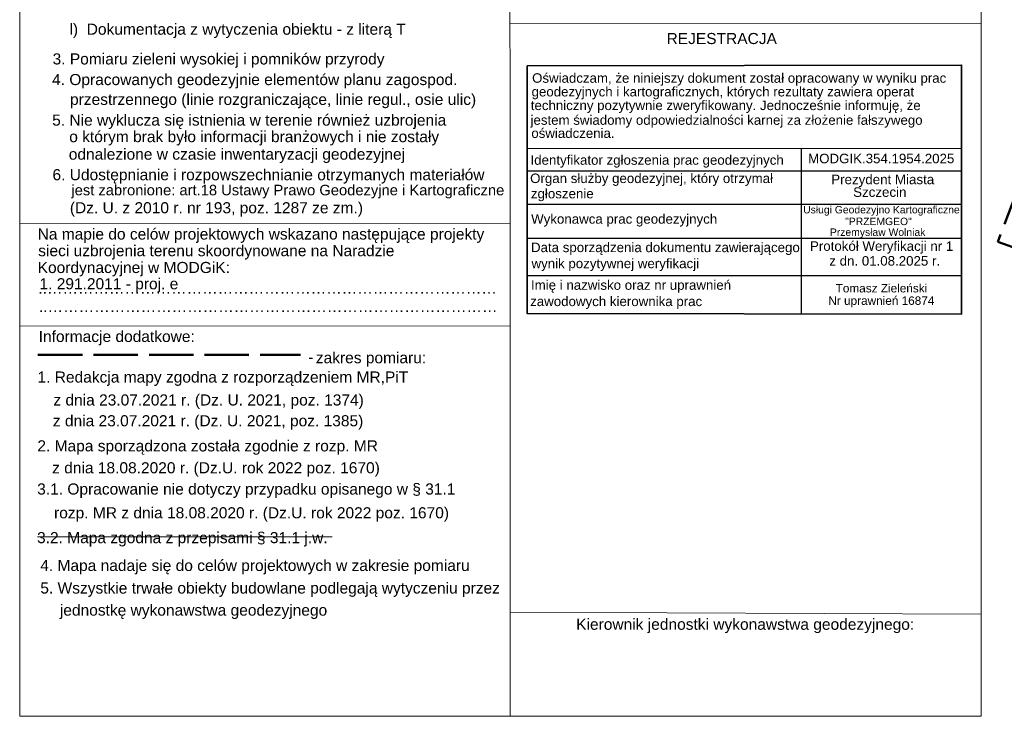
# Model space of a CAD drawing. Extents: x 5470850 to 5471103, y 5921888 to 5922012.
# Tile 1 of 43: x 5470850 to 5470939, y 5921888 to 5921951. Entities that reach past the tile are written whole.
import ezdxf

# ---------------------------------------------------------------- set-up
doc = ezdxf.new("R2010")
doc.units = 0
doc.linetypes.add('PRZER2-1', pattern=[3, 2, -1])
doc.linetypes.add('PRZER4-1', pattern=[5, 4, -1])
doc.layers.get('0').update_dxf_attribs({"linetype": 'CONTINUOUS', "lineweight": 13})
doc.layers.add('kołnierz', color=11, linetype='CONTINUOUS', lineweight=70, plot=False)
for name, color, linetype, lineweight in [('ramka', 18, 'PRZER2-1', 18), ('TABELKA', 18, 'CONTINUOUS', 18), ('zakres', 150, 'PRZER4-1', 50)]:
    doc.layers.add(name, color=color, linetype=linetype, lineweight=lineweight)
doc.styles.add('Arial', font='arial.ttf')
doc.styles.add('GEO-INFO', font='arial.ttf')

msp = doc.modelspace()

# ---------------------------------------------------------------- linework, layer by layer
at = {"color": 1, "lineweight": 35}
msp.add_line((5470895.764, 5921946.98), (5470934.883, 5921947.038), dxfattribs=at)
at = {"color": 1, "lineweight": 25}
msp.add_line((5470895.764, 5921928.083), (5470934.883, 5921928.087), dxfattribs=at)
at = {"color": 18}
msp.add_line((5470851.668, 5921904.546), (5470878.197, 5921904.556), dxfattribs=at)
at = {"color": 1, "lineweight": 35}
msp.add_lwpolyline([(5470895.764, 5921946.98), (5470934.883, 5921947.038), (5470934.883, 5921924.611), (5470895.764, 5921924.67), (5470895.764, 5921946.98)], dxfattribs=at)
at = {"color": 1, "lineweight": 25}
for points in [[(5470895.764, 5921939.539), (5470934.883, 5921939.546)], [(5470920.45, 5921939.544), (5470920.45, 5921924.633)], [(5470895.764, 5921937.533), (5470934.883, 5921937.533)], [(5470895.764, 5921934.523), (5470934.883, 5921934.523)], [(5470895.764, 5921931.447), (5470934.883, 5921931.447)]]:
    msp.add_lwpolyline(points, dxfattribs=at)
at = {"layer": 'kołnierz', "linetype": 'PRZER4-1', "lineweight": 50, "elevation": 10.04}
msp.add_lwpolyline([(5471045.83, 5921962.161), (5470961.529, 5921992.513), (5470938.136, 5921931.116), (5471023.465, 5921900.579)], close=True, dxfattribs=at)
at = {"layer": 'TABELKA', "color": 18}
for points in [[(5470936.644, 5922008.71), (5470850.079, 5922008.71), (5470850.075, 5921888.383), (5470936.644, 5921888.383)], [(5470894.232, 5921888.383), (5470894.198, 5922008.71)], [(5470936.644, 5922008.71), (5470936.644, 5921888.383)], [(5470936.644, 5921950.79), (5470894.214, 5921950.811)], [(5470894.219, 5921932.8), (5470850.076, 5921932.777)], [(5470894.222, 5921923.537), (5470850.075, 5921923.55)], [(5470894.229, 5921897.763), (5470936.644, 5921897.586)]]:
    msp.add_lwpolyline(points, dxfattribs=at)
at = {"layer": 'zakres', "linetype": 'PRZER4-1'}
msp.add_lwpolyline([(5470851.722, 5921920.943), (5470875.357, 5921920.943)], dxfattribs=at)

# ---------------------------------------------------------------- texts
at = {"layer": 'ramka', "color": 18, "lineweight": 0, "style": 'GEO-INFO'}
for s, height, p in [('6. Udostępnianie i rozpowszechnianie otrzymanych materiałów', 1, (5470853.028, 5921936.672)), ('jest zabronione: art.18 Ustawy Prawo Geodezyjne i Kartograficzne', 0.949, (5470854.732, 5921935.313)), ('(Dz. U. z 2010 r. nr 193, poz. 1287 ze zm.)', 1, (5470854.591, 5921933.694))]:
    msp.add_text(s, height=height, dxfattribs=at).set_placement(p)
at = {"layer": 'TABELKA', "color": 18, "style": 'Arial'}
for s, p in [('l)  Dokumentacja z wytyczenia obiektu - z literą T', (5470854.559, 5921949.779)), ('REJESTRACJA', (5470908.321, 5921948.937)), ('3. Pomiaru zieleni wysokiej i pomników przyrody', (5470853.038, 5921947.1)), ('4. Opracowanych geodezyjnie elementów planu zagospod.', (5470852.991, 5921945.241)), ('przestrzennego (linie rozgraniczające, linie regul., osie ulic)', (5470854.608, 5921943.457)), ('5. Nie wyklucza się istnienia w terenie również uzbrojenia', (5470853.001, 5921941.59)), ('o którym brak było informacji branżowych i nie zostały', (5470854.538, 5921940.101)), ('odnalezione w czasie inwentaryzacji geodezyjnej', (5470854.494, 5921938.522)), ('Na mapie do celów projektowych wskazano następujące projekty', (5470851.689, 5921931.329)), ('sieci uzbrojenia terenu skoordynowane na Naradzie', (5470851.746, 5921929.829)), ('Koordynacyjnej w MODGiK:', (5470851.693, 5921928.313)), ('1. 291.2011 - proj. e', (5470851.856, 5921926.848)), ('..……………………………………………………………………………', (5470851.755, 5921926.445)), ('..……………………………………………………………………………', (5470851.808, 5921924.806)), ('Informacje dodatkowe:', (5470851.787, 5921922.103)), ('zakres pomiaru:', (5470876.74, 5921920.187)), ('-', (5470876.06, 5921920.243)), ('1. Redakcja mapy zgodna z rozporządzeniem MR,PiT', (5470851.678, 5921918.446)), ('z dnia 23.07.2021 r. (Dz. U. 2021, poz. 1374)', (5470853.106, 5921916.379)), ('z dnia 23.07.2021 r. (Dz. U. 2021, poz. 1385)', (5470853.061, 5921914.507)), ('2. Mapa sporządzona została zgodnie z rozp. MR', (5470851.666, 5921912.246)), ('z dnia 18.08.2020 r. (Dz.U. rok 2022 poz. 1670)', (5470852.997, 5921910.271)), ('3.1. Opracowanie nie dotyczy przypadku opisanego w § 31.1', (5470851.65, 5921908.359)), ('rozp. MR z dnia 18.08.2020 r. (Dz.U. rok 2022 poz. 1670)', (5470853.171, 5921906.216)), ('3.2. Mapa zgodna z przepisami § 31.1 j.w.', (5470851.637, 5921903.978)), ('4. Mapa nadaje się do celów projektowych w zakresie pomiaru', (5470851.928, 5921901.473)), ('5. Wszystkie trwałe obiekty budowlane podlegają wytyczeniu przez', (5470851.933, 5921899.442)), ('jednostkę wykonawstwa geodezyjnego', (5470853.693, 5921897.45)), ('Kierownik jednostki wykonawstwa geodezyjnego:', (5470900.184, 5921896.177))]:
    msp.add_text(s, height=1, dxfattribs=at).set_placement(p)
at = {"layer": 'TABELKA', "color": 1, "style": 'Arial'}
for s, height, p in [('Oświadczam, że niniejszy dokument został opracowany w wyniku prac', 0.85468, (5470896.213, 5921945.452)), ('geodezyjnych i kartograficznych, których rezultaty zawiera operat', 0.85468, (5470896.166, 5921944.221)), ('techniczny pozytywnie zweryfikowany. Jednocześnie informuję, że', 0.85468, (5470896.097, 5921942.99)), ('jestem świadomy odpowiedzialności karnej za złożenie fałszywego', 0.85468, (5470896.073, 5921941.666)), ('oświadczenia.', 0.85468, (5470896.143, 5921940.482)), ('Identyfikator zgłoszenia prac geodezyjnych', 0.85636, (5470896.068, 5921938.066)), ('Organ służby geodezyjnej, który otrzymał', 0.85636, (5470896.035, 5921936.418)), ('Prezydent Miasta ', 0.85943, (5470923.147, 5921936.314)), ('zgłoszenie', 0.8564, (5470896.105, 5921935.039)), ('Szczecin', 0.8594, (5470925.119, 5921935.174)), ('Wykonawca prac geodezyjnych', 0.85636, (5470896.126, 5921932.756)), ('Data sporządzenia dokumentu zawierającego', 0.85636, (5470896.113, 5921930.195)), ('wynik pozytywnej weryfikacji', 0.85636, (5470896.159, 5921928.749)), ('Imię i nazwisko oraz nr uprawnień', 0.85636, (5470896.113, 5921926.803)), ('zawodowych kierownika prac', 0.85636, (5470896.037, 5921925.334))]:
    msp.add_text(s, height=height, dxfattribs=at).set_placement(p)
at = {"layer": 'TABELKA', "color": 5, "style": 'Arial'}
for s, height, p in [('MODGIK.354.1954.2025', 0.85636, (5470921.066, 5921938.199)), ('Usługi Geodezyjno Kartograficzne', 0.66733, (5470920.621, 5921933.683)), ('"PRZEMGEO"', 0.6673, (5470924.401, 5921932.631)), ('Przemysław Wolniak', 0.66733, (5470923.028, 5921931.661)), ('Protokół Weryfikacji nr 1 ', 0.85636, (5470921.235, 5921930.311)), ('z dn. 01.08.2025 r.', 0.85636, (5470922.975, 5921928.981)), ('Tomasz Zieleński', 0.75882, (5470923.548, 5921926.566)), ('Nr uprawnień 16874 ', 0.75882, (5470922.888, 5921925.447))]:
    msp.add_text(s, height=height, dxfattribs=at).set_placement(p)

doc.saveas('drawing.dxf')
